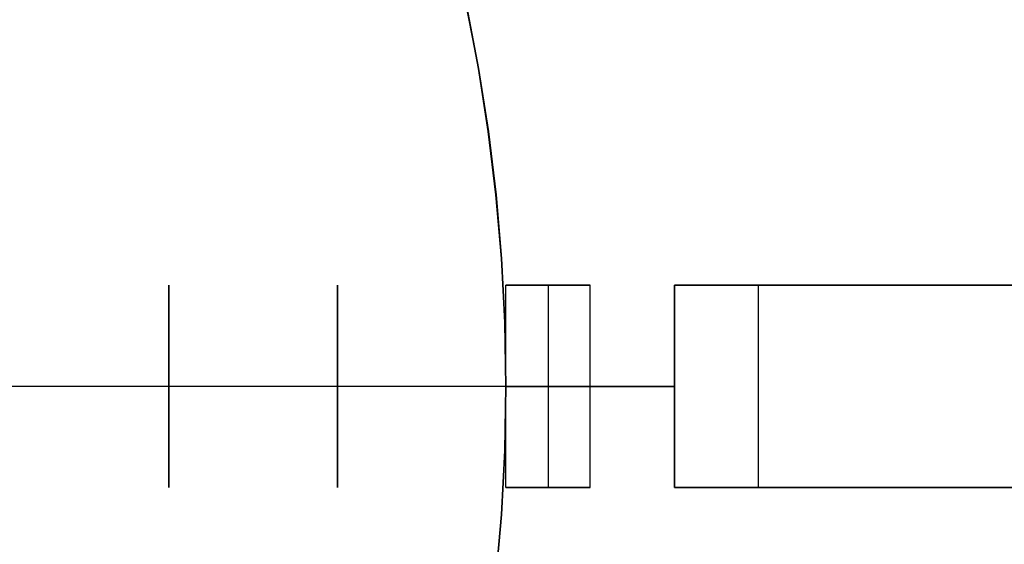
# Model space of a CAD drawing. Header units: millimetres. Extents: x 560 to 900, y 2299 to 2636.
# Tile 35 of 44: x 811 to 870, y 2458 to 2490. Entities that reach past the tile are written whole.
import ezdxf

# ---------------------------------------------------------------- set-up
doc = ezdxf.new("R2010")
doc.units = ezdxf.units.MM

msp = doc.modelspace()

# ---------------------------------------------------------------- linework, layer by layer
at = {"extrusion": (4.54545e-05, -8.01486e-06, 1)}
for points in [[(839.998, 2467.856), (839.933, 2471.648), (839.737, 2475.435), (839.41, 2479.213), (838.954, 2482.977), (838.368, 2486.724), (837.653, 2490.448), (836.811, 2494.145), (835.841, 2497.811), (834.745, 2501.442), (833.526, 2505.033), (832.183, 2508.579), (830.718, 2512.077), (829.134, 2515.522), (827.432, 2518.911), (825.615, 2522.239), (823.683, 2525.503), (821.64, 2528.698), (819.489, 2531.82), (817.231, 2534.867), (814.869, 2537.834), (812.407, 2540.718), (809.846, 2543.515), (807.191, 2546.222), (804.444, 2548.836), (801.609, 2551.354), (798.688, 2553.773), (795.686, 2556.09), (792.605, 2558.301), (789.451, 2560.406), (786.225, 2562.4), (782.933, 2564.282), (779.578, 2566.049), (776.164, 2567.7), (772.695, 2569.232), (769.175, 2570.643), (765.609, 2571.932), (762, 2573.098), (758.354, 2574.139), (754.674, 2575.053), (750.964, 2575.84), (747.229, 2576.498), (743.474, 2577.027), (739.703, 2577.427), (735.921, 2577.697), (732.131, 2577.835), (728.339, 2577.844), (724.549, 2577.721), (720.765, 2577.468), (716.993, 2577.085), (713.235, 2576.571), (709.498, 2575.929), (705.785, 2575.158), (702.101, 2574.26), (698.45, 2573.235), (694.836, 2572.085), (691.265, 2570.811), (687.739, 2569.415), (684.263, 2567.898), (680.842, 2566.262), (677.479, 2564.509), (674.179, 2562.641), (670.945, 2560.661), (667.781, 2558.57), (664.692, 2556.372), (661.679, 2554.068), (658.748, 2551.662), (655.902, 2549.156), (653.144, 2546.554), (650.477, 2543.858), (647.904, 2541.072), (645.429, 2538.199), (643.055, 2535.242), (640.784, 2532.205), (638.619, 2529.092), (636.562, 2525.906), (634.617, 2522.651), (632.785, 2519.33), (631.069, 2515.949), (629.47, 2512.51), (627.99, 2509.019), (626.632, 2505.478)], [(626.632, 2505.478), (625.394, 2501.884), (624.28, 2498.249), (623.293, 2494.578), (622.434, 2490.875), (621.702, 2487.145), (621.101, 2483.391), (620.629, 2479.619), (620.288, 2475.833), (620.078, 2472.037), (619.999, 2468.236), (620.051, 2464.435), (620.235, 2460.638), (620.55, 2456.85), (620.996, 2453.074), (621.572, 2449.317), (622.277, 2445.581), (623.111, 2441.872), (624.073, 2438.194), (625.161, 2434.552), (626.374, 2430.949), (627.712, 2427.391), (629.171, 2423.88), (630.751, 2420.423), (632.449, 2417.022), (634.264, 2413.681), (636.193, 2410.406), (638.234, 2407.199), (640.385, 2404.064), (642.643, 2401.005), (645.005, 2398.027), (647.468, 2395.132), (650.031, 2392.323), (652.688, 2389.605), (655.438, 2386.981), (658.277, 2384.453), (661.202, 2382.024), (664.209, 2379.698), (667.295, 2377.478), (670.455, 2375.365), (673.687, 2373.363), (676.985, 2371.473), (680.347, 2369.699), (683.769, 2368.042), (687.245, 2366.504), (690.773, 2365.087), (694.347, 2363.793), (697.965, 2362.624), (701.62, 2361.58), (705.309, 2360.663), (709.028, 2359.873), (712.772, 2359.213), (716.536, 2358.683), (720.316, 2358.283), (724.108, 2358.014), (727.907, 2357.876), (731.709, 2357.869), (735.508, 2357.994), (739.301, 2358.25), (743.083, 2358.637), (746.849, 2359.154), (750.595, 2359.802), (754.317, 2360.578), (758.009, 2361.482), (761.668, 2362.514), (765.289, 2363.671), (768.868, 2364.953), (772.4, 2366.357), (775.882, 2367.883), (779.309, 2369.528), (782.678, 2371.291), (785.983, 2373.169), (789.221, 2375.16), (792.389, 2377.261), (795.482, 2379.471), (798.497, 2381.787), (801.43, 2384.205), (804.278, 2386.723), (807.037, 2389.339), (809.704, 2392.048), (812.276, 2394.847), (814.75, 2397.734), (817.122, 2400.704), (819.391, 2403.755), (821.552, 2406.882), (823.604, 2410.082), (825.545, 2413.351), (827.371, 2416.685), (829.081, 2420.08), (830.673, 2423.532), (832.144, 2427.037), (833.494, 2430.591), (834.72, 2434.19), (835.82, 2437.828), (836.795, 2441.503), (837.642, 2445.209), (838.36, 2448.942), (838.949, 2452.698), (839.407, 2456.471), (839.736, 2460.259), (839.932, 2464.055), (839.998, 2467.856)]]:
    msp.add_lwpolyline(points, dxfattribs=at)
at = {"extrusion": (-4.54545e-05, 8.01486e-06, 1)}
for points in [[(626.636, 2505.478), (627.994, 2509.018), (629.474, 2512.51), (631.073, 2515.948), (632.789, 2519.33), (634.621, 2522.65), (636.567, 2525.905), (638.623, 2529.091), (640.788, 2532.205), (643.059, 2535.241), (645.434, 2538.198), (647.908, 2541.071), (650.481, 2543.858), (653.148, 2546.553), (655.906, 2549.156), (658.753, 2551.661), (661.684, 2554.068), (664.696, 2556.371), (667.786, 2558.57), (670.949, 2560.66), (674.183, 2562.641), (677.484, 2564.508), (680.846, 2566.261), (684.268, 2567.897), (687.743, 2569.414), (691.269, 2570.81), (694.84, 2572.084), (698.454, 2573.234), (702.105, 2574.259), (705.789, 2575.157), (709.502, 2575.928), (713.24, 2576.571), (716.997, 2577.084), (720.769, 2577.467), (724.553, 2577.72), (728.343, 2577.843), (732.135, 2577.835), (735.925, 2577.696), (739.708, 2577.426), (743.479, 2577.027), (747.234, 2576.497), (750.968, 2575.839), (754.678, 2575.052), (758.358, 2574.138), (762.005, 2573.097), (765.613, 2571.932), (769.179, 2570.642), (772.699, 2569.231), (776.168, 2567.699), (779.582, 2566.048), (782.937, 2564.281), (786.229, 2562.399), (789.455, 2560.405), (792.609, 2558.301), (795.69, 2556.089), (798.692, 2553.772), (801.613, 2551.354), (804.448, 2548.836), (807.195, 2546.221), (809.851, 2543.514), (812.411, 2540.717), (814.874, 2537.833), (817.235, 2534.866), (819.493, 2531.819), (821.645, 2528.697), (823.687, 2525.502), (825.619, 2522.238), (827.436, 2518.91), (829.138, 2515.522), (830.722, 2512.076), (832.187, 2508.578), (833.53, 2505.032), (834.75, 2501.441), (835.845, 2497.811), (836.815, 2494.145), (837.657, 2490.447), (838.372, 2486.723), (838.958, 2482.977), (839.415, 2479.212), (839.741, 2475.434), (839.937, 2471.647), (840.002, 2467.855)], [(840.002, 2467.855), (839.937, 2464.054), (839.74, 2460.258), (839.412, 2456.471), (838.953, 2452.697), (838.364, 2448.941), (837.646, 2445.208), (836.799, 2441.502), (835.825, 2437.828), (834.724, 2434.189), (833.498, 2430.591), (832.149, 2427.037), (830.677, 2423.531), (829.085, 2420.079), (827.375, 2416.684), (825.549, 2413.35), (823.609, 2410.081), (821.556, 2406.881), (819.395, 2403.754), (817.126, 2400.703), (814.754, 2397.733), (812.28, 2394.846), (809.708, 2392.047), (807.041, 2389.338), (804.282, 2386.723), (801.434, 2384.205), (798.501, 2381.786), (795.486, 2379.471), (792.393, 2377.261), (789.226, 2375.159), (785.987, 2373.168), (782.682, 2371.29), (779.314, 2369.527), (775.887, 2367.882), (772.405, 2366.356), (768.872, 2364.952), (765.293, 2363.67), (761.672, 2362.513), (758.013, 2361.482), (754.321, 2360.577), (750.599, 2359.801), (746.853, 2359.154), (743.087, 2358.636), (739.305, 2358.249), (735.513, 2357.993), (731.713, 2357.869), (727.912, 2357.875), (724.113, 2358.013), (720.321, 2358.282), (716.54, 2358.682), (712.776, 2359.213), (709.032, 2359.873), (705.313, 2360.662), (701.624, 2361.579), (697.969, 2362.623), (694.352, 2363.793), (690.777, 2365.087), (687.25, 2366.504), (683.773, 2368.041), (680.352, 2369.698), (676.989, 2371.473), (673.691, 2373.362), (670.459, 2375.364), (667.299, 2377.477), (664.213, 2379.698), (661.206, 2382.023), (658.282, 2384.452), (655.443, 2386.98), (652.692, 2389.605), (650.035, 2392.323), (647.473, 2395.131), (645.009, 2398.026), (642.647, 2401.005), (640.389, 2404.063), (638.238, 2407.198), (636.197, 2410.405), (634.268, 2413.68), (632.453, 2417.021), (630.755, 2420.422), (629.175, 2423.88), (627.716, 2427.39), (626.379, 2430.949), (625.165, 2434.551), (624.077, 2438.194), (623.115, 2441.871), (622.281, 2445.58), (621.576, 2449.316), (621, 2453.074), (620.554, 2456.849), (620.239, 2460.637), (620.056, 2464.434), (620.003, 2468.236), (620.082, 2472.036), (620.292, 2475.832), (620.633, 2479.618), (621.105, 2483.39), (621.707, 2487.144), (622.438, 2490.874), (623.297, 2494.577), (624.285, 2498.249), (625.398, 2501.883), (626.636, 2505.478)]]:
    msp.add_lwpolyline(points, dxfattribs=at)
for points in [[(839.404, 2456.421), (839.735, 2460.225), (839.934, 2464.038), (840, 2467.856), (839.934, 2471.674), (839.735, 2475.487), (839.404, 2479.291), (838.941, 2483.081), (838.347, 2486.853), (837.623, 2490.602), (836.768, 2494.323), (835.785, 2498.013), (834.675, 2501.666), (833.439, 2505.279), (832.077, 2508.846), (830.593, 2512.364), (828.988, 2515.829), (827.263, 2519.235), (825.422, 2522.58)], [(839.404, 2456.421), (839.735, 2460.225), (839.934, 2464.038), (840, 2467.856), (839.934, 2471.674), (839.735, 2475.487), (839.404, 2479.291), (838.941, 2483.081), (838.347, 2486.853), (837.623, 2490.602), (836.768, 2494.323), (835.785, 2498.013), (834.675, 2501.666), (833.439, 2505.279), (832.077, 2508.846), (830.593, 2512.364), (828.988, 2515.829), (827.263, 2519.235), (825.422, 2522.58)], [(840, 2467.856), (839.935, 2471.647), (839.739, 2475.434), (839.412, 2479.212), (838.956, 2482.977), (838.37, 2486.724), (837.655, 2490.448), (836.812, 2494.145), (835.843, 2497.811), (834.747, 2501.442), (833.527, 2505.032), (832.184, 2508.579), (830.72, 2512.077), (829.136, 2515.522), (827.434, 2518.911), (825.616, 2522.239)], [(825.616, 2522.239), (827.434, 2518.911), (829.136, 2515.522), (830.72, 2512.077), (832.184, 2508.579), (833.527, 2505.032), (834.747, 2501.442), (835.843, 2497.811), (836.812, 2494.145), (837.655, 2490.448), (838.37, 2486.724), (838.956, 2482.977), (839.412, 2479.212), (839.739, 2475.434), (839.935, 2471.647), (840, 2467.856)], [(820, 2473.856), (820, 2461.856)], [(820, 2461.856), (820, 2473.856)], [(820, 2461.856), (820, 2473.856)], [(820, 2461.856), (820, 2473.856)], [(820, 2473.856), (820, 2461.856)], [(820, 2473.856), (820, 2461.856)], [(830, 2461.856), (830, 2473.856)], [(830, 2461.856), (830, 2473.856)], [(830, 2461.856), (830, 2473.856)], [(830, 2461.856), (830, 2473.856)], [(830, 2461.856), (830, 2473.856)], [(830, 2461.856), (830, 2473.856)], [(830, 2473.856), (830, 2461.856)], [(830, 2473.856), (830, 2461.856)], [(845, 2473.856), (840, 2473.856)], [(840, 2473.856), (845, 2473.856)], [(840, 2461.856), (840, 2473.856)], [(840, 2461.856), (840, 2473.856)], [(842.5, 2473.856), (842.5, 2461.856)], [(842.5, 2473.856), (842.5, 2461.856)], [(845, 2461.856), (845, 2473.856)], [(845, 2461.856), (845, 2473.856)], [(850, 2461.856), (850, 2473.856)], [(850, 2461.856), (850, 2473.856)], [(850, 2461.856), (850, 2473.856)], [(850, 2461.856), (850, 2473.856)], [(850, 2461.856), (850, 2473.856)], [(850, 2461.856), (850, 2473.856)], [(850, 2461.856), (850, 2473.856)], [(850, 2461.856), (850, 2473.856)], [(860, 2473.856), (850, 2473.856)], [(850, 2473.856), (860, 2473.856)], [(860, 2473.856), (850, 2473.856)], [(850, 2473.856), (860, 2473.856)], [(860, 2473.856), (850, 2473.856)], [(850, 2473.856), (860, 2473.856)], [(850, 2473.856), (850, 2461.856)], [(850, 2473.856), (850, 2461.856)], [(850, 2473.856), (850, 2461.856)], [(850, 2473.856), (850, 2461.856)], [(900, 2473.856), (850, 2473.856)], [(855, 2461.856), (855, 2473.856)], [(855, 2461.856), (855, 2473.856)], [(879.88, 2473.856), (860, 2473.856)], [(860, 2473.856), (879.88, 2473.856)], [(879.88, 2473.856), (860, 2473.856)], [(860, 2473.856), (879.88, 2473.856)], [(879.88, 2473.856), (860, 2473.856)], [(860, 2473.856), (879.88, 2473.856)], [(850, 2467.856), (750, 2467.856)], [(850, 2467.856), (750, 2467.856)], [(839.409, 2456.471), (839.737, 2460.258), (839.934, 2464.055), (840, 2467.856)], [(840, 2467.856), (839.934, 2464.055), (839.737, 2460.258), (839.409, 2456.471)], [(845, 2467.856), (840, 2467.856)], [(840, 2467.856), (845, 2467.856)], [(840, 2467.856), (850, 2467.856)], [(840, 2467.856), (850, 2467.856)], [(840, 2467.856), (850, 2467.856)], [(840, 2467.856), (850, 2467.856)], [(840, 2461.856), (845, 2461.856)], [(845, 2461.856), (840, 2461.856)], [(850, 2461.856), (860, 2461.856)], [(860, 2461.856), (850, 2461.856)], [(850, 2461.856), (860, 2461.856)], [(860, 2461.856), (850, 2461.856)], [(850, 2461.856), (860, 2461.856)], [(860, 2461.856), (850, 2461.856)], [(900, 2461.856), (850, 2461.856)], [(860, 2461.856), (879.88, 2461.856)], [(879.88, 2461.856), (860, 2461.856)], [(860, 2461.856), (879.88, 2461.856)], [(879.88, 2461.856), (860, 2461.856)], [(860, 2461.856), (879.88, 2461.856)], [(879.88, 2461.856), (860, 2461.856)]]:
    msp.add_lwpolyline(points)
at = {"extrusion": (1, 0, 0)}
for points in [[(2473.856, -168.005), (2473.856, -193.005)], [(2473.856, 116.995), (2473.856, 91.995)], [(2473.856, 131.995), (2473.856, 126.995)], [(2473.856, -203.005), (2473.856, -208.005)], [(2473.856, -128.005), (2473.856, -138.005)], [(2473.856, -12.005), (2473.856, -116.005)], [(2473.856, 39.995), (2473.856, -0.005)], [(2473.856, 61.995), (2473.856, 51.995)], [(2473.856, 118.766), (2473.856, 51.995)], [(2473.856, 39.995), (2473.856, -0.005)], [(2473.856, -12.005), (2473.856, -116.005)], [(2473.856, -128.005), (2473.856, -194.776)], [(2467.856, 116.995), (2467.856, 91.995)], [(2467.856, -168.005), (2467.856, -193.005)], [(2467.856, 131.995), (2467.856, 126.995)], [(2467.856, -203.005), (2467.856, -208.005)], [(2467.856, 39.985), (2467.856, 52.005)], [(2467.856, -128.005), (2467.856, -116.005)], [(2467.856, -128.005), (2467.856, -138.005)], [(2467.856, -12.005), (2467.856, -116.005)], [(2467.856, 39.995), (2467.856, -0.005)], [(2467.856, 61.995), (2467.856, 51.995)], [(2461.856, 91.995), (2461.856, 116.995)], [(2461.856, -168.005), (2461.856, -193.005)], [(2461.856, 126.995), (2461.856, 131.995)], [(2461.856, -208.005), (2461.856, -203.005)], [(2461.856, -138.005), (2461.856, -128.005)], [(2461.856, -116.005), (2461.856, -12.005)], [(2461.856, -0.005), (2461.856, 39.995)], [(2461.856, 51.995), (2461.856, 61.995)], [(2461.856, 118.766), (2461.856, 51.995)], [(2461.856, 39.995), (2461.856, -0.005)], [(2461.856, -12.005), (2461.856, -116.005)], [(2461.856, -128.005), (2461.856, -194.776)]]:
    msp.add_lwpolyline(points, dxfattribs=at)
at = {"extrusion": (0, 1, 0)}
for points in [[(-830, -158.005), (-829.659, -158.011), (-829.318, -158.028), (-828.977, -158.057), (-828.638, -158.098), (-828.301, -158.15), (-827.965, -158.214), (-827.632, -158.289), (-827.302, -158.376), (-826.975, -158.474), (-826.651, -158.582), (-826.331, -158.702), (-826.016, -158.833), (-825.705, -158.974), (-825.399, -159.126), (-825.099, -159.288), (-824.804, -159.461), (-824.515, -159.643), (-824.233, -159.835), (-823.958, -160.037), (-823.689, -160.248), (-823.428, -160.468), (-823.174, -160.697), (-822.929, -160.934), (-822.692, -161.179), (-822.463, -161.433), (-822.243, -161.694), (-822.032, -161.963), (-821.83, -162.238), (-821.638, -162.52), (-821.456, -162.809), (-821.283, -163.104), (-821.121, -163.404), (-820.969, -163.71), (-820.828, -164.021), (-820.697, -164.336), (-820.577, -164.656), (-820.469, -164.98), (-820.371, -165.307), (-820.284, -165.637), (-820.209, -165.97), (-820.145, -166.306), (-820.093, -166.643), (-820.052, -166.982), (-820.023, -167.323), (-820.006, -167.664), (-820, -168.005)], [(-820, 91.995), (-820.006, 91.654), (-820.023, 91.313), (-820.052, 90.972), (-820.093, 90.633), (-820.145, 90.296), (-820.209, 89.96), (-820.284, 89.627), (-820.371, 89.297), (-820.469, 88.97), (-820.577, 88.646), (-820.697, 88.326), (-820.828, 88.011), (-820.969, 87.7), (-821.121, 87.394), (-821.283, 87.094), (-821.456, 86.799), (-821.638, 86.51), (-821.83, 86.228), (-822.032, 85.953), (-822.243, 85.684), (-822.463, 85.423), (-822.692, 85.169), (-822.929, 84.924), (-823.174, 84.687), (-823.428, 84.458), (-823.689, 84.238), (-823.958, 84.027), (-824.233, 83.825), (-824.515, 83.633), (-824.804, 83.451), (-825.099, 83.278), (-825.399, 83.116), (-825.705, 82.964), (-826.016, 82.823), (-826.331, 82.692), (-826.651, 82.572), (-826.975, 82.464), (-827.302, 82.366), (-827.632, 82.279), (-827.965, 82.204), (-828.301, 82.14), (-828.638, 82.088), (-828.977, 82.047), (-829.318, 82.018), (-829.659, 82.001), (-830, 81.995)], [(-830, 126.995), (-829.659, 126.989), (-829.318, 126.972), (-828.977, 126.943), (-828.638, 126.902), (-828.301, 126.85), (-827.965, 126.786), (-827.632, 126.711), (-827.302, 126.624), (-826.975, 126.526), (-826.651, 126.418), (-826.331, 126.298), (-826.016, 126.167), (-825.705, 126.026), (-825.399, 125.874), (-825.099, 125.712), (-824.804, 125.539), (-824.515, 125.357), (-824.233, 125.165), (-823.958, 124.963), (-823.689, 124.752), (-823.428, 124.532), (-823.174, 124.303), (-822.929, 124.066), (-822.692, 123.821), (-822.463, 123.567), (-822.243, 123.306), (-822.032, 123.037), (-821.83, 122.762), (-821.638, 122.48), (-821.456, 122.191), (-821.283, 121.896), (-821.121, 121.596), (-820.969, 121.29), (-820.828, 120.979), (-820.697, 120.664), (-820.577, 120.344), (-820.469, 120.02), (-820.371, 119.693), (-820.284, 119.363), (-820.209, 119.03), (-820.145, 118.694), (-820.093, 118.357), (-820.052, 118.018), (-820.023, 117.677), (-820.006, 117.336), (-820, 116.995)], [(-820, -193.005), (-820.006, -193.346), (-820.023, -193.687), (-820.052, -194.028), (-820.093, -194.367), (-820.145, -194.704), (-820.209, -195.04), (-820.284, -195.373), (-820.371, -195.703), (-820.469, -196.03), (-820.577, -196.354), (-820.697, -196.674), (-820.828, -196.989), (-820.969, -197.3), (-821.121, -197.606), (-821.283, -197.906), (-821.456, -198.201), (-821.638, -198.49), (-821.83, -198.772), (-822.032, -199.047), (-822.243, -199.316), (-822.463, -199.577), (-822.692, -199.831), (-822.929, -200.076), (-823.174, -200.313), (-823.428, -200.542), (-823.689, -200.762), (-823.958, -200.973), (-824.233, -201.175), (-824.515, -201.367), (-824.804, -201.549), (-825.099, -201.722), (-825.399, -201.884), (-825.705, -202.036), (-826.016, -202.177), (-826.331, -202.308), (-826.651, -202.428), (-826.975, -202.536), (-827.302, -202.634), (-827.632, -202.721), (-827.965, -202.796), (-828.301, -202.86), (-828.638, -202.912), (-828.977, -202.953), (-829.318, -202.982), (-829.659, -202.999), (-830, -203.005)], [(-850, -138.005), (-849.988, -138.688), (-849.953, -139.37), (-849.895, -140.05), (-849.814, -140.728), (-849.709, -141.403), (-849.582, -142.074), (-849.431, -142.74), (-849.258, -143.401), (-849.063, -144.055), (-848.845, -144.703), (-848.606, -145.342), (-848.344, -145.973), (-848.061, -146.595), (-847.758, -147.206), (-847.433, -147.807), (-847.088, -148.397), (-846.724, -148.974), (-846.339, -149.539), (-845.936, -150.09), (-845.514, -150.627), (-845.074, -151.149), (-844.617, -151.656), (-844.142, -152.147), (-843.651, -152.622), (-843.144, -153.079), (-842.622, -153.519), (-842.085, -153.941), (-841.534, -154.344), (-840.969, -154.729), (-840.392, -155.093), (-839.802, -155.438), (-839.201, -155.763), (-838.59, -156.066), (-837.968, -156.349), (-837.337, -156.611), (-836.698, -156.85), (-836.05, -157.068), (-835.396, -157.263), (-834.735, -157.436), (-834.069, -157.587), (-833.398, -157.714), (-832.723, -157.819), (-832.045, -157.9), (-831.365, -157.958), (-830.683, -157.993), (-830, -158.005)], [(-830, 81.995), (-830.683, 81.983), (-831.365, 81.948), (-832.045, 81.89), (-832.723, 81.809), (-833.398, 81.704), (-834.069, 81.577), (-834.735, 81.426), (-835.396, 81.253), (-836.05, 81.058), (-836.698, 80.84), (-837.337, 80.601), (-837.968, 80.339), (-838.59, 80.056), (-839.201, 79.753), (-839.802, 79.428), (-840.392, 79.083), (-840.969, 78.719), (-841.534, 78.334), (-842.085, 77.931), (-842.622, 77.509), (-843.144, 77.069), (-843.651, 76.612), (-844.142, 76.137), (-844.617, 75.646), (-845.074, 75.139), (-845.514, 74.617), (-845.936, 74.08), (-846.339, 73.529), (-846.724, 72.964), (-847.088, 72.387), (-847.433, 71.797), (-847.758, 71.196), (-848.061, 70.585), (-848.344, 69.963), (-848.606, 69.332), (-848.845, 68.693), (-849.063, 68.045), (-849.258, 67.391), (-849.431, 66.73), (-849.582, 66.064), (-849.709, 65.393), (-849.814, 64.718), (-849.895, 64.04), (-849.953, 63.36), (-849.988, 62.678), (-850, 61.995)], [(-840, 141.995), (-839.659, 141.989), (-839.318, 141.972), (-838.977, 141.943), (-838.638, 141.902), (-838.301, 141.85), (-837.965, 141.786), (-837.632, 141.711), (-837.302, 141.624), (-836.975, 141.526), (-836.651, 141.418), (-836.331, 141.298), (-836.016, 141.167), (-835.705, 141.026), (-835.399, 140.874), (-835.099, 140.712), (-834.804, 140.539), (-834.515, 140.357), (-834.233, 140.165), (-833.958, 139.963), (-833.689, 139.752), (-833.428, 139.532), (-833.174, 139.303), (-832.929, 139.066), (-832.692, 138.821), (-832.463, 138.567), (-832.243, 138.306), (-832.032, 138.037), (-831.83, 137.762), (-831.638, 137.48), (-831.456, 137.191), (-831.283, 136.896), (-831.121, 136.596), (-830.969, 136.29), (-830.828, 135.979), (-830.697, 135.664), (-830.577, 135.344), (-830.469, 135.02), (-830.371, 134.693), (-830.284, 134.363), (-830.209, 134.03), (-830.145, 133.694), (-830.093, 133.357), (-830.052, 133.018), (-830.023, 132.677), (-830.006, 132.336), (-830, 131.995)], [(-830, -208.005), (-830.006, -208.346), (-830.023, -208.687), (-830.052, -209.028), (-830.093, -209.367), (-830.145, -209.704), (-830.209, -210.04), (-830.284, -210.373), (-830.371, -210.703), (-830.469, -211.03), (-830.577, -211.354), (-830.697, -211.674), (-830.828, -211.989), (-830.969, -212.3), (-831.121, -212.606), (-831.283, -212.906), (-831.456, -213.201), (-831.638, -213.49), (-831.83, -213.772), (-832.032, -214.047), (-832.243, -214.316), (-832.463, -214.577), (-832.692, -214.831), (-832.929, -215.076), (-833.174, -215.313), (-833.428, -215.542), (-833.689, -215.762), (-833.958, -215.973), (-834.233, -216.175), (-834.515, -216.367), (-834.804, -216.549), (-835.099, -216.722), (-835.399, -216.884), (-835.705, -217.036), (-836.016, -217.177), (-836.331, -217.308), (-836.651, -217.428), (-836.975, -217.536), (-837.302, -217.634), (-837.632, -217.721), (-837.965, -217.796), (-838.301, -217.86), (-838.638, -217.912), (-838.977, -217.953), (-839.318, -217.982), (-839.659, -217.999), (-840, -218.005)], [(-855, 131.995), (-854.994, 132.336), (-854.977, 132.677), (-854.948, 133.018), (-854.907, 133.357), (-854.855, 133.694), (-854.791, 134.03), (-854.716, 134.363), (-854.629, 134.693), (-854.531, 135.02), (-854.423, 135.344), (-854.303, 135.664), (-854.172, 135.979), (-854.031, 136.29), (-853.879, 136.596), (-853.717, 136.896), (-853.544, 137.191), (-853.362, 137.48), (-853.17, 137.762), (-852.968, 138.037), (-852.757, 138.306), (-852.537, 138.567), (-852.308, 138.821), (-852.071, 139.066), (-851.826, 139.303), (-851.572, 139.532), (-851.311, 139.752), (-851.042, 139.963), (-850.767, 140.165), (-850.485, 140.357), (-850.196, 140.539), (-849.901, 140.712), (-849.601, 140.874), (-849.295, 141.026), (-848.984, 141.167), (-848.669, 141.298), (-848.349, 141.418), (-848.025, 141.526), (-847.698, 141.624), (-847.368, 141.711), (-847.035, 141.786), (-846.699, 141.85), (-846.362, 141.902), (-846.023, 141.943), (-845.682, 141.972), (-845.341, 141.989), (-845, 141.995)], [(-845, -218.005), (-845.341, -217.999), (-845.682, -217.982), (-846.023, -217.953), (-846.362, -217.912), (-846.699, -217.86), (-847.035, -217.796), (-847.368, -217.721), (-847.698, -217.634), (-848.025, -217.536), (-848.349, -217.428), (-848.669, -217.308), (-848.984, -217.177), (-849.295, -217.036), (-849.601, -216.884), (-849.901, -216.722), (-850.196, -216.549), (-850.485, -216.367), (-850.767, -216.175), (-851.042, -215.973), (-851.311, -215.762), (-851.572, -215.542), (-851.826, -215.313), (-852.071, -215.076), (-852.308, -214.831), (-852.537, -214.577), (-852.757, -214.316), (-852.968, -214.047), (-853.17, -213.772), (-853.362, -213.49), (-853.544, -213.201), (-853.717, -212.906), (-853.879, -212.606), (-854.031, -212.3), (-854.172, -211.989), (-854.303, -211.674), (-854.423, -211.354), (-854.531, -211.03), (-854.629, -210.703), (-854.716, -210.373), (-854.791, -210.04), (-854.855, -209.704), (-854.907, -209.367), (-854.948, -209.028), (-854.977, -208.687), (-854.994, -208.346), (-855, -208.005)], [(-875, 111.995), (-874.317, 112.007), (-873.635, 112.042), (-872.955, 112.1), (-872.277, 112.181), (-871.602, 112.286), (-870.931, 112.413), (-870.265, 112.564), (-869.604, 112.737), (-868.95, 112.932), (-868.302, 113.15), (-867.663, 113.389), (-867.032, 113.651), (-866.41, 113.934), (-865.799, 114.237), (-865.198, 114.562), (-864.608, 114.907), (-864.031, 115.271), (-863.466, 115.656), (-862.915, 116.059), (-862.378, 116.481), (-861.856, 116.921), (-861.349, 117.378), (-860.858, 117.853), (-860.383, 118.344), (-859.926, 118.851), (-859.486, 119.373), (-859.064, 119.91), (-858.661, 120.461), (-858.276, 121.026), (-857.912, 121.603), (-857.567, 122.193), (-857.242, 122.794), (-856.939, 123.405), (-856.656, 124.027), (-856.394, 124.658), (-856.155, 125.297), (-855.937, 125.945), (-855.742, 126.599), (-855.569, 127.26), (-855.418, 127.926), (-855.291, 128.597), (-855.186, 129.272), (-855.105, 129.95), (-855.047, 130.63), (-855.012, 131.312), (-855, 131.995)], [(-855, -208.005), (-855.012, -207.322), (-855.047, -206.64), (-855.105, -205.96), (-855.186, -205.282), (-855.291, -204.607), (-855.418, -203.936), (-855.569, -203.27), (-855.742, -202.609), (-855.937, -201.955), (-856.155, -201.307), (-856.394, -200.668), (-856.656, -200.037), (-856.939, -199.415), (-857.242, -198.804), (-857.567, -198.203), (-857.912, -197.613), (-858.276, -197.036), (-858.661, -196.471), (-859.064, -195.92), (-859.486, -195.383), (-859.926, -194.861), (-860.383, -194.354), (-860.858, -193.863), (-861.349, -193.388), (-861.856, -192.931), (-862.378, -192.491), (-862.915, -192.069), (-863.466, -191.666), (-864.031, -191.281), (-864.608, -190.917), (-865.198, -190.572), (-865.799, -190.247), (-866.41, -189.944), (-867.032, -189.661), (-867.663, -189.399), (-868.302, -189.16), (-868.95, -188.942), (-869.604, -188.747), (-870.265, -188.574), (-870.931, -188.423), (-871.602, -188.296), (-872.277, -188.191), (-872.955, -188.11), (-873.635, -188.052), (-874.317, -188.017), (-875, -188.005)], [(-830, -158.005), (-829.659, -158.011), (-829.318, -158.028), (-828.977, -158.057), (-828.638, -158.098), (-828.301, -158.15), (-827.965, -158.214), (-827.632, -158.289), (-827.302, -158.376), (-826.975, -158.474), (-826.651, -158.582), (-826.331, -158.702), (-826.016, -158.833), (-825.705, -158.974), (-825.399, -159.126), (-825.099, -159.288), (-824.804, -159.461), (-824.515, -159.643), (-824.233, -159.835), (-823.958, -160.037), (-823.689, -160.248), (-823.428, -160.468), (-823.174, -160.697), (-822.929, -160.934), (-822.692, -161.179), (-822.463, -161.433), (-822.243, -161.694), (-822.032, -161.963), (-821.83, -162.238), (-821.638, -162.52), (-821.456, -162.809), (-821.283, -163.104), (-821.121, -163.404), (-820.969, -163.71), (-820.828, -164.021), (-820.697, -164.336), (-820.577, -164.656), (-820.469, -164.98), (-820.371, -165.307), (-820.284, -165.637), (-820.209, -165.97), (-820.145, -166.306), (-820.093, -166.643), (-820.052, -166.982), (-820.023, -167.323), (-820.006, -167.664), (-820, -168.005)], [(-820, 91.995), (-820.006, 91.654), (-820.023, 91.313), (-820.052, 90.972), (-820.093, 90.633), (-820.145, 90.296), (-820.209, 89.96), (-820.284, 89.627), (-820.371, 89.297), (-820.469, 88.97), (-820.577, 88.646), (-820.697, 88.326), (-820.828, 88.011), (-820.969, 87.7), (-821.121, 87.394), (-821.283, 87.094), (-821.456, 86.799), (-821.638, 86.51), (-821.83, 86.228), (-822.032, 85.953), (-822.243, 85.684), (-822.463, 85.423), (-822.692, 85.169), (-822.929, 84.924), (-823.174, 84.687), (-823.428, 84.458), (-823.689, 84.238), (-823.958, 84.027), (-824.233, 83.825), (-824.515, 83.633), (-824.804, 83.451), (-825.099, 83.278), (-825.399, 83.116), (-825.705, 82.964), (-826.016, 82.823), (-826.331, 82.692), (-826.651, 82.572), (-826.975, 82.464), (-827.302, 82.366), (-827.632, 82.279), (-827.965, 82.204), (-828.301, 82.14), (-828.638, 82.088), (-828.977, 82.047), (-829.318, 82.018), (-829.659, 82.001), (-830, 81.995)], [(-830, 126.995), (-829.659, 126.989), (-829.318, 126.972), (-828.977, 126.943), (-828.638, 126.902), (-828.301, 126.85), (-827.965, 126.786), (-827.632, 126.711), (-827.302, 126.624), (-826.975, 126.526), (-826.651, 126.418), (-826.331, 126.298), (-826.016, 126.167), (-825.705, 126.026), (-825.399, 125.874), (-825.099, 125.712), (-824.804, 125.539), (-824.515, 125.357), (-824.233, 125.165), (-823.958, 124.963), (-823.689, 124.752), (-823.428, 124.532), (-823.174, 124.303), (-822.929, 124.066), (-822.692, 123.821), (-822.463, 123.567), (-822.243, 123.306), (-822.032, 123.037), (-821.83, 122.762), (-821.638, 122.48), (-821.456, 122.191), (-821.283, 121.896), (-821.121, 121.596), (-820.969, 121.29), (-820.828, 120.979), (-820.697, 120.664), (-820.577, 120.344), (-820.469, 120.02), (-820.371, 119.693), (-820.284, 119.363), (-820.209, 119.03), (-820.145, 118.694), (-820.093, 118.357), (-820.052, 118.018), (-820.023, 117.677), (-820.006, 117.336), (-820, 116.995)], [(-820, -193.005), (-820.006, -193.346), (-820.023, -193.687), (-820.052, -194.028), (-820.093, -194.367), (-820.145, -194.704), (-820.209, -195.04), (-820.284, -195.373), (-820.371, -195.703), (-820.469, -196.03), (-820.577, -196.354), (-820.697, -196.674), (-820.828, -196.989), (-820.969, -197.3), (-821.121, -197.606), (-821.283, -197.906), (-821.456, -198.201), (-821.638, -198.49), (-821.83, -198.772), (-822.032, -199.047), (-822.243, -199.316), (-822.463, -199.577), (-822.692, -199.831), (-822.929, -200.076), (-823.174, -200.313), (-823.428, -200.542), (-823.689, -200.762), (-823.958, -200.973), (-824.233, -201.175), (-824.515, -201.367), (-824.804, -201.549), (-825.099, -201.722), (-825.399, -201.884), (-825.705, -202.036), (-826.016, -202.177), (-826.331, -202.308), (-826.651, -202.428), (-826.975, -202.536), (-827.302, -202.634), (-827.632, -202.721), (-827.965, -202.796), (-828.301, -202.86), (-828.638, -202.912), (-828.977, -202.953), (-829.318, -202.982), (-829.659, -202.999), (-830, -203.005)], [(-830, -158.005), (-830.683, -157.993), (-831.365, -157.958), (-832.045, -157.9), (-832.723, -157.819), (-833.398, -157.714), (-834.069, -157.587), (-834.735, -157.436), (-835.396, -157.263), (-836.05, -157.068), (-836.698, -156.85), (-837.337, -156.611), (-837.968, -156.349), (-838.59, -156.066), (-839.201, -155.763), (-839.802, -155.438), (-840.392, -155.093), (-840.969, -154.729), (-841.534, -154.344), (-842.085, -153.941), (-842.622, -153.519), (-843.144, -153.079), (-843.651, -152.622), (-844.142, -152.147), (-844.617, -151.656), (-845.074, -151.149), (-845.514, -150.627), (-845.936, -150.09), (-846.339, -149.539), (-846.724, -148.974), (-847.088, -148.397), (-847.433, -147.807), (-847.758, -147.206), (-848.061, -146.595), (-848.344, -145.973), (-848.606, -145.342), (-848.845, -144.703), (-849.063, -144.055), (-849.258, -143.401), (-849.431, -142.74), (-849.582, -142.074), (-849.709, -141.403), (-849.814, -140.728), (-849.895, -140.05), (-849.953, -139.37), (-849.988, -138.688), (-850, -138.005)], [(-850, 61.995), (-849.988, 62.678), (-849.953, 63.36), (-849.895, 64.04), (-849.814, 64.718), (-849.709, 65.393), (-849.582, 66.064), (-849.431, 66.73), (-849.258, 67.391), (-849.063, 68.045), (-848.845, 68.693), (-848.606, 69.332), (-848.344, 69.963), (-848.061, 70.585), (-847.758, 71.196), (-847.433, 71.797), (-847.088, 72.387), (-846.724, 72.964), (-846.339, 73.529), (-845.936, 74.08), (-845.514, 74.617), (-845.074, 75.139), (-844.617, 75.646), (-844.142, 76.137), (-843.651, 76.612), (-843.144, 77.069), (-842.622, 77.509), (-842.085, 77.931), (-841.534, 78.334), (-840.969, 78.719), (-840.392, 79.083), (-839.802, 79.428), (-839.201, 79.753), (-838.59, 80.056), (-837.968, 80.339), (-837.337, 80.601), (-836.698, 80.84), (-836.05, 81.058), (-835.396, 81.253), (-834.735, 81.426), (-834.069, 81.577), (-833.398, 81.704), (-832.723, 81.809), (-832.045, 81.89), (-831.365, 81.948), (-830.683, 81.983), (-830, 81.995)], [(-840, 141.995), (-839.659, 141.989), (-839.318, 141.972), (-838.977, 141.943), (-838.638, 141.902), (-838.301, 141.85), (-837.965, 141.786), (-837.632, 141.711), (-837.302, 141.624), (-836.975, 141.526), (-836.651, 141.418), (-836.331, 141.298), (-836.016, 141.167), (-835.705, 141.026), (-835.399, 140.874), (-835.099, 140.712), (-834.804, 140.539), (-834.515, 140.357), (-834.233, 140.165), (-833.958, 139.963), (-833.689, 139.752), (-833.428, 139.532), (-833.174, 139.303), (-832.929, 139.066), (-832.692, 138.821), (-832.463, 138.567), (-832.243, 138.306), (-832.032, 138.037), (-831.83, 137.762), (-831.638, 137.48), (-831.456, 137.191), (-831.283, 136.896), (-831.121, 136.596), (-830.969, 136.29), (-830.828, 135.979), (-830.697, 135.664), (-830.577, 135.344), (-830.469, 135.02), (-830.371, 134.693), (-830.284, 134.363), (-830.209, 134.03), (-830.145, 133.694), (-830.093, 133.357), (-830.052, 133.018), (-830.023, 132.677), (-830.006, 132.336), (-830, 131.995)], [(-830, -208.005), (-830.006, -208.346), (-830.023, -208.687), (-830.052, -209.028), (-830.093, -209.367), (-830.145, -209.704), (-830.209, -210.04), (-830.284, -210.373), (-830.371, -210.703), (-830.469, -211.03), (-830.577, -211.354), (-830.697, -211.674), (-830.828, -211.989), (-830.969, -212.3), (-831.121, -212.606), (-831.283, -212.906), (-831.456, -213.201), (-831.638, -213.49), (-831.83, -213.772), (-832.032, -214.047), (-832.243, -214.316), (-832.463, -214.577), (-832.692, -214.831), (-832.929, -215.076), (-833.174, -215.313), (-833.428, -215.542), (-833.689, -215.762), (-833.958, -215.973), (-834.233, -216.175), (-834.515, -216.367), (-834.804, -216.549), (-835.099, -216.722), (-835.399, -216.884), (-835.705, -217.036), (-836.016, -217.177), (-836.331, -217.308), (-836.651, -217.428), (-836.975, -217.536), (-837.302, -217.634), (-837.632, -217.721), (-837.965, -217.796), (-838.301, -217.86), (-838.638, -217.912), (-838.977, -217.953), (-839.318, -217.982), (-839.659, -217.999), (-840, -218.005)], [(-855, 131.995), (-854.994, 132.336), (-854.977, 132.677), (-854.948, 133.018), (-854.907, 133.357), (-854.855, 133.694), (-854.791, 134.03), (-854.716, 134.363), (-854.629, 134.693), (-854.531, 135.02), (-854.423, 135.344), (-854.303, 135.664), (-854.172, 135.979), (-854.031, 136.29), (-853.879, 136.596), (-853.717, 136.896), (-853.544, 137.191), (-853.362, 137.48), (-853.17, 137.762), (-852.968, 138.037), (-852.757, 138.306), (-852.537, 138.567), (-852.308, 138.821), (-852.071, 139.066), (-851.826, 139.303), (-851.572, 139.532), (-851.311, 139.752), (-851.042, 139.963), (-850.767, 140.165), (-850.485, 140.357), (-850.196, 140.539), (-849.901, 140.712), (-849.601, 140.874), (-849.295, 141.026), (-848.984, 141.167), (-848.669, 141.298), (-848.349, 141.418), (-848.025, 141.526), (-847.698, 141.624), (-847.368, 141.711), (-847.035, 141.786), (-846.699, 141.85), (-846.362, 141.902), (-846.023, 141.943), (-845.682, 141.972), (-845.341, 141.989), (-845, 141.995)], [(-845, -218.005), (-845.341, -217.999), (-845.682, -217.982), (-846.023, -217.953), (-846.362, -217.912), (-846.699, -217.86), (-847.035, -217.796), (-847.368, -217.721), (-847.698, -217.634), (-848.025, -217.536), (-848.349, -217.428), (-848.669, -217.308), (-848.984, -217.177), (-849.295, -217.036), (-849.601, -216.884), (-849.901, -216.722), (-850.196, -216.549), (-850.485, -216.367), (-850.767, -216.175), (-851.042, -215.973), (-851.311, -215.762), (-851.572, -215.542), (-851.826, -215.313), (-852.071, -215.076), (-852.308, -214.831), (-852.537, -214.577), (-852.757, -214.316), (-852.968, -214.047), (-853.17, -213.772), (-853.362, -213.49), (-853.544, -213.201), (-853.717, -212.906), (-853.879, -212.606), (-854.031, -212.3), (-854.172, -211.989), (-854.303, -211.674), (-854.423, -211.354), (-854.531, -211.03), (-854.629, -210.703), (-854.716, -210.373), (-854.791, -210.04), (-854.855, -209.704), (-854.907, -209.367), (-854.948, -209.028), (-854.977, -208.687), (-854.994, -208.346), (-855, -208.005)], [(-855, 131.995), (-855.012, 131.312), (-855.047, 130.63), (-855.105, 129.95), (-855.186, 129.272), (-855.291, 128.597), (-855.418, 127.926), (-855.569, 127.26), (-855.742, 126.599), (-855.937, 125.945), (-856.155, 125.297), (-856.394, 124.658), (-856.656, 124.027), (-856.939, 123.405), (-857.242, 122.794), (-857.567, 122.193), (-857.912, 121.603), (-858.276, 121.026), (-858.661, 120.461), (-859.064, 119.91), (-859.486, 119.373), (-859.926, 118.851), (-860.383, 118.344), (-860.858, 117.853), (-861.349, 117.378), (-861.856, 116.921), (-862.378, 116.481), (-862.915, 116.059), (-863.466, 115.656), (-864.031, 115.271), (-864.608, 114.907), (-865.198, 114.562), (-865.799, 114.237), (-866.41, 113.934), (-867.032, 113.651), (-867.663, 113.389), (-868.302, 113.15), (-868.95, 112.932), (-869.604, 112.737), (-870.265, 112.564), (-870.931, 112.413), (-871.602, 112.286), (-872.277, 112.181), (-872.955, 112.1), (-873.635, 112.042), (-874.317, 112.007), (-875, 111.995)], [(-875, -188.005), (-874.317, -188.017), (-873.635, -188.052), (-872.955, -188.11), (-872.277, -188.191), (-871.602, -188.296), (-870.931, -188.423), (-870.265, -188.574), (-869.604, -188.747), (-868.95, -188.942), (-868.302, -189.16), (-867.663, -189.399), (-867.032, -189.661), (-866.41, -189.944), (-865.799, -190.247), (-865.198, -190.572), (-864.608, -190.917), (-864.031, -191.281), (-863.466, -191.666), (-862.915, -192.069), (-862.378, -192.491), (-861.856, -192.931), (-861.349, -193.388), (-860.858, -193.863), (-860.383, -194.354), (-859.926, -194.861), (-859.486, -195.383), (-859.064, -195.92), (-858.661, -196.471), (-858.276, -197.036), (-857.912, -197.613), (-857.567, -198.203), (-857.242, -198.804), (-856.939, -199.415), (-856.656, -200.037), (-856.394, -200.668), (-856.155, -201.307), (-855.937, -201.955), (-855.742, -202.609), (-855.569, -203.27), (-855.418, -203.936), (-855.291, -204.607), (-855.186, -205.282), (-855.105, -205.96), (-855.047, -206.64), (-855.012, -207.322), (-855, -208.005)], [(-820, -168.005), (-820.006, -167.664), (-820.023, -167.323), (-820.052, -166.982), (-820.093, -166.643), (-820.145, -166.306), (-820.209, -165.97), (-820.284, -165.637), (-820.371, -165.307), (-820.469, -164.98), (-820.577, -164.656), (-820.697, -164.336), (-820.828, -164.021), (-820.969, -163.71), (-821.121, -163.404), (-821.283, -163.104), (-821.456, -162.809), (-821.638, -162.52), (-821.83, -162.238), (-822.032, -161.963), (-822.243, -161.694), (-822.463, -161.433), (-822.692, -161.179), (-822.929, -160.934), (-823.174, -160.697), (-823.428, -160.468), (-823.689, -160.248), (-823.958, -160.037), (-824.233, -159.835), (-824.515, -159.643), (-824.804, -159.461), (-825.099, -159.288), (-825.399, -159.126), (-825.705, -158.974), (-826.016, -158.833), (-826.331, -158.702), (-826.651, -158.582), (-826.975, -158.474), (-827.302, -158.376), (-827.632, -158.289), (-827.965, -158.214), (-828.301, -158.15), (-828.638, -158.098), (-828.977, -158.057), (-829.318, -158.028), (-829.659, -158.011), (-830, -158.005)], [(-830, 81.995), (-829.659, 82.001), (-829.318, 82.018), (-828.977, 82.047), (-828.638, 82.088), (-828.301, 82.14), (-827.965, 82.204), (-827.632, 82.279), (-827.302, 82.366), (-826.975, 82.464), (-826.651, 82.572), (-826.331, 82.692), (-826.016, 82.823), (-825.705, 82.964), (-825.399, 83.116), (-825.099, 83.278), (-824.804, 83.451), (-824.515, 83.633), (-824.233, 83.825), (-823.958, 84.027), (-823.689, 84.238), (-823.428, 84.458), (-823.174, 84.687), (-822.929, 84.924), (-822.692, 85.169), (-822.463, 85.423), (-822.243, 85.684), (-822.032, 85.953), (-821.83, 86.228), (-821.638, 86.51), (-821.456, 86.799), (-821.283, 87.094), (-821.121, 87.394), (-820.969, 87.7), (-820.828, 88.011), (-820.697, 88.326), (-820.577, 88.646), (-820.469, 88.97), (-820.371, 89.297), (-820.284, 89.627), (-820.209, 89.96), (-820.145, 90.296), (-820.093, 90.633), (-820.052, 90.972), (-820.023, 91.313), (-820.006, 91.654), (-820, 91.995)], [(-820, 116.995), (-820.006, 117.336), (-820.023, 117.677), (-820.052, 118.018), (-820.093, 118.357), (-820.145, 118.694), (-820.209, 119.03), (-820.284, 119.363), (-820.371, 119.693), (-820.469, 120.02), (-820.577, 120.344), (-820.697, 120.664), (-820.828, 120.979), (-820.969, 121.29), (-821.121, 121.596), (-821.283, 121.896), (-821.456, 122.191), (-821.638, 122.48), (-821.83, 122.762), (-822.032, 123.037), (-822.243, 123.306), (-822.463, 123.567), (-822.692, 123.821), (-822.929, 124.066), (-823.174, 124.303), (-823.428, 124.532), (-823.689, 124.752), (-823.958, 124.963), (-824.233, 125.165), (-824.515, 125.357), (-824.804, 125.539), (-825.099, 125.712), (-825.399, 125.874), (-825.705, 126.026), (-826.016, 126.167), (-826.331, 126.298), (-826.651, 126.418), (-826.975, 126.526), (-827.302, 126.624), (-827.632, 126.711), (-827.965, 126.786), (-828.301, 126.85), (-828.638, 126.902), (-828.977, 126.943), (-829.318, 126.972), (-829.659, 126.989), (-830, 126.995)], [(-830, -203.005), (-829.659, -202.999), (-829.318, -202.982), (-828.977, -202.953), (-828.638, -202.912), (-828.301, -202.86), (-827.965, -202.796), (-827.632, -202.721), (-827.302, -202.634), (-826.975, -202.536), (-826.651, -202.428), (-826.331, -202.308), (-826.016, -202.177), (-825.705, -202.036), (-825.399, -201.884), (-825.099, -201.722), (-824.804, -201.549), (-824.515, -201.367), (-824.233, -201.175), (-823.958, -200.973), (-823.689, -200.762), (-823.428, -200.542), (-823.174, -200.313), (-822.929, -200.076), (-822.692, -199.831), (-822.463, -199.577), (-822.243, -199.316), (-822.032, -199.047), (-821.83, -198.772), (-821.638, -198.49), (-821.456, -198.201), (-821.283, -197.906), (-821.121, -197.606), (-820.969, -197.3), (-820.828, -196.989), (-820.697, -196.674), (-820.577, -196.354), (-820.469, -196.03), (-820.371, -195.703), (-820.284, -195.373), (-820.209, -195.04), (-820.145, -194.704), (-820.093, -194.367), (-820.052, -194.028), (-820.023, -193.687), (-820.006, -193.346), (-820, -193.005)], [(-830, -158.005), (-830.683, -157.993), (-831.365, -157.958), (-832.045, -157.9), (-832.723, -157.819), (-833.398, -157.714), (-834.069, -157.587), (-834.735, -157.436), (-835.396, -157.263), (-836.05, -157.068), (-836.698, -156.85), (-837.337, -156.611), (-837.968, -156.349), (-838.59, -156.066), (-839.201, -155.763), (-839.802, -155.438), (-840.392, -155.093), (-840.969, -154.729), (-841.534, -154.344), (-842.085, -153.941), (-842.622, -153.519), (-843.144, -153.079), (-843.651, -152.622), (-844.142, -152.147), (-844.617, -151.656), (-845.074, -151.149), (-845.514, -150.627), (-845.936, -150.09), (-846.339, -149.539), (-846.724, -148.974), (-847.088, -148.397), (-847.433, -147.807), (-847.758, -147.206), (-848.061, -146.595), (-848.344, -145.973), (-848.606, -145.342), (-848.845, -144.703), (-849.063, -144.055), (-849.258, -143.401), (-849.431, -142.74), (-849.582, -142.074), (-849.709, -141.403), (-849.814, -140.728), (-849.895, -140.05), (-849.953, -139.37), (-849.988, -138.688), (-850, -138.005)], [(-850, 61.995), (-849.988, 62.678), (-849.953, 63.36), (-849.895, 64.04), (-849.814, 64.718), (-849.709, 65.393), (-849.582, 66.064), (-849.431, 66.73), (-849.258, 67.391), (-849.063, 68.045), (-848.845, 68.693), (-848.606, 69.332), (-848.344, 69.963), (-848.061, 70.585), (-847.758, 71.196), (-847.433, 71.797), (-847.088, 72.387), (-846.724, 72.964), (-846.339, 73.529), (-845.936, 74.08), (-845.514, 74.617), (-845.074, 75.139), (-844.617, 75.646), (-844.142, 76.137), (-843.651, 76.612), (-843.144, 77.069), (-842.622, 77.509), (-842.085, 77.931), (-841.534, 78.334), (-840.969, 78.719), (-840.392, 79.083), (-839.802, 79.428), (-839.201, 79.753), (-838.59, 80.056), (-837.968, 80.339), (-837.337, 80.601), (-836.698, 80.84), (-836.05, 81.058), (-835.396, 81.253), (-834.735, 81.426), (-834.069, 81.577), (-833.398, 81.704), (-832.723, 81.809), (-832.045, 81.89), (-831.365, 81.948), (-830.683, 81.983), (-830, 81.995)], [(-830, 131.995), (-830.006, 132.336), (-830.023, 132.677), (-830.052, 133.018), (-830.093, 133.357), (-830.145, 133.694), (-830.209, 134.03), (-830.284, 134.363), (-830.371, 134.693), (-830.469, 135.02), (-830.577, 135.344), (-830.697, 135.664), (-830.828, 135.979), (-830.969, 136.29), (-831.121, 136.596), (-831.283, 136.896), (-831.456, 137.191), (-831.638, 137.48), (-831.83, 137.762), (-832.032, 138.037), (-832.243, 138.306), (-832.463, 138.567), (-832.692, 138.821), (-832.929, 139.066), (-833.174, 139.303), (-833.428, 139.532), (-833.689, 139.752), (-833.958, 139.963), (-834.233, 140.165), (-834.515, 140.357), (-834.804, 140.539), (-835.099, 140.712), (-835.399, 140.874), (-835.705, 141.026), (-836.016, 141.167), (-836.331, 141.298), (-836.651, 141.418), (-836.975, 141.526), (-837.302, 141.624), (-837.632, 141.711), (-837.965, 141.786), (-838.301, 141.85), (-838.638, 141.902), (-838.977, 141.943), (-839.318, 141.972), (-839.659, 141.989), (-840, 141.995)], [(-840, -218.005), (-839.659, -217.999), (-839.318, -217.982), (-838.977, -217.953), (-838.638, -217.912), (-838.301, -217.86), (-837.965, -217.796), (-837.632, -217.721), (-837.302, -217.634), (-836.975, -217.536), (-836.651, -217.428), (-836.331, -217.308), (-836.016, -217.177), (-835.705, -217.036), (-835.399, -216.884), (-835.099, -216.722), (-834.804, -216.549), (-834.515, -216.367), (-834.233, -216.175), (-833.958, -215.973), (-833.689, -215.762), (-833.428, -215.542), (-833.174, -215.313), (-832.929, -215.076), (-832.692, -214.831), (-832.463, -214.577), (-832.243, -214.316), (-832.032, -214.047), (-831.83, -213.772), (-831.638, -213.49), (-831.456, -213.201), (-831.283, -212.906), (-831.121, -212.606), (-830.969, -212.3), (-830.828, -211.989), (-830.697, -211.674), (-830.577, -211.354), (-830.469, -211.03), (-830.371, -210.703), (-830.284, -210.373), (-830.209, -210.04), (-830.145, -209.704), (-830.093, -209.367), (-830.052, -209.028), (-830.023, -208.687), (-830.006, -208.346), (-830, -208.005)], [(-845, 141.995), (-845.341, 141.989), (-845.682, 141.972), (-846.023, 141.943), (-846.362, 141.902), (-846.699, 141.85), (-847.035, 141.786), (-847.368, 141.711), (-847.698, 141.624), (-848.025, 141.526), (-848.349, 141.418), (-848.669, 141.298), (-848.984, 141.167), (-849.295, 141.026), (-849.601, 140.874), (-849.901, 140.712), (-850.196, 140.539), (-850.485, 140.357), (-850.767, 140.165), (-851.042, 139.963), (-851.311, 139.752), (-851.572, 139.532), (-851.826, 139.303), (-852.071, 139.066), (-852.308, 138.821), (-852.537, 138.567), (-852.757, 138.306), (-852.968, 138.037), (-853.17, 137.762), (-853.362, 137.48), (-853.544, 137.191), (-853.717, 136.896), (-853.879, 136.596), (-854.031, 136.29), (-854.172, 135.979), (-854.303, 135.664), (-854.423, 135.344), (-854.531, 135.02), (-854.629, 134.693), (-854.716, 134.363), (-854.791, 134.03), (-854.855, 133.694), (-854.907, 133.357), (-854.948, 133.018), (-854.977, 132.677), (-854.994, 132.336), (-855, 131.995)], [(-855, -208.005), (-854.994, -208.346), (-854.977, -208.687), (-854.948, -209.028), (-854.907, -209.367), (-854.855, -209.704), (-854.791, -210.04), (-854.716, -210.373), (-854.629, -210.703), (-854.531, -211.03), (-854.423, -211.354), (-854.303, -211.674), (-854.172, -211.989), (-854.031, -212.3), (-853.879, -212.606), (-853.717, -212.906), (-853.544, -213.201), (-853.362, -213.49), (-853.17, -213.772), (-852.968, -214.047), (-852.757, -214.316), (-852.537, -214.577), (-852.308, -214.831), (-852.071, -215.076), (-851.826, -215.313), (-851.572, -215.542), (-851.311, -215.762), (-851.042, -215.973), (-850.767, -216.175), (-850.485, -216.367), (-850.196, -216.549), (-849.901, -216.722), (-849.601, -216.884), (-849.295, -217.036), (-848.984, -217.177), (-848.669, -217.308), (-848.349, -217.428), (-848.025, -217.536), (-847.698, -217.634), (-847.368, -217.721), (-847.035, -217.796), (-846.699, -217.86), (-846.362, -217.912), (-846.023, -217.953), (-845.682, -217.982), (-845.341, -217.999), (-845, -218.005)], [(-855, 131.995), (-855.012, 131.312), (-855.047, 130.63), (-855.105, 129.95), (-855.186, 129.272), (-855.291, 128.597), (-855.418, 127.926), (-855.569, 127.26), (-855.742, 126.599), (-855.937, 125.945), (-856.155, 125.297), (-856.394, 124.658), (-856.656, 124.027), (-856.939, 123.405), (-857.242, 122.794), (-857.567, 122.193), (-857.912, 121.603), (-858.276, 121.026), (-858.661, 120.461), (-859.064, 119.91), (-859.486, 119.373), (-859.926, 118.851), (-860.383, 118.344), (-860.858, 117.853), (-861.349, 117.378), (-861.856, 116.921), (-862.378, 116.481), (-862.915, 116.059), (-863.466, 115.656), (-864.031, 115.271), (-864.608, 114.907), (-865.198, 114.562), (-865.799, 114.237), (-866.41, 113.934), (-867.032, 113.651), (-867.663, 113.389), (-868.302, 113.15), (-868.95, 112.932), (-869.604, 112.737), (-870.265, 112.564), (-870.931, 112.413), (-871.602, 112.286), (-872.277, 112.181), (-872.955, 112.1), (-873.635, 112.042), (-874.317, 112.007), (-875, 111.995)], [(-875, -188.005), (-874.317, -188.017), (-873.635, -188.052), (-872.955, -188.11), (-872.277, -188.191), (-871.602, -188.296), (-870.931, -188.423), (-870.265, -188.574), (-869.604, -188.747), (-868.95, -188.942), (-868.302, -189.16), (-867.663, -189.399), (-867.032, -189.661), (-866.41, -189.944), (-865.799, -190.247), (-865.198, -190.572), (-864.608, -190.917), (-864.031, -191.281), (-863.466, -191.666), (-862.915, -192.069), (-862.378, -192.491), (-861.856, -192.931), (-861.349, -193.388), (-860.858, -193.863), (-860.383, -194.354), (-859.926, -194.861), (-859.486, -195.383), (-859.064, -195.92), (-858.661, -196.471), (-858.276, -197.036), (-857.912, -197.613), (-857.567, -198.203), (-857.242, -198.804), (-856.939, -199.415), (-856.656, -200.037), (-856.394, -200.668), (-856.155, -201.307), (-855.937, -201.955), (-855.742, -202.609), (-855.569, -203.27), (-855.418, -203.936), (-855.291, -204.607), (-855.186, -205.282), (-855.105, -205.96), (-855.047, -206.64), (-855.012, -207.322), (-855, -208.005)]]:
    msp.add_lwpolyline(points, dxfattribs=at)

doc.saveas('drawing.dxf')
